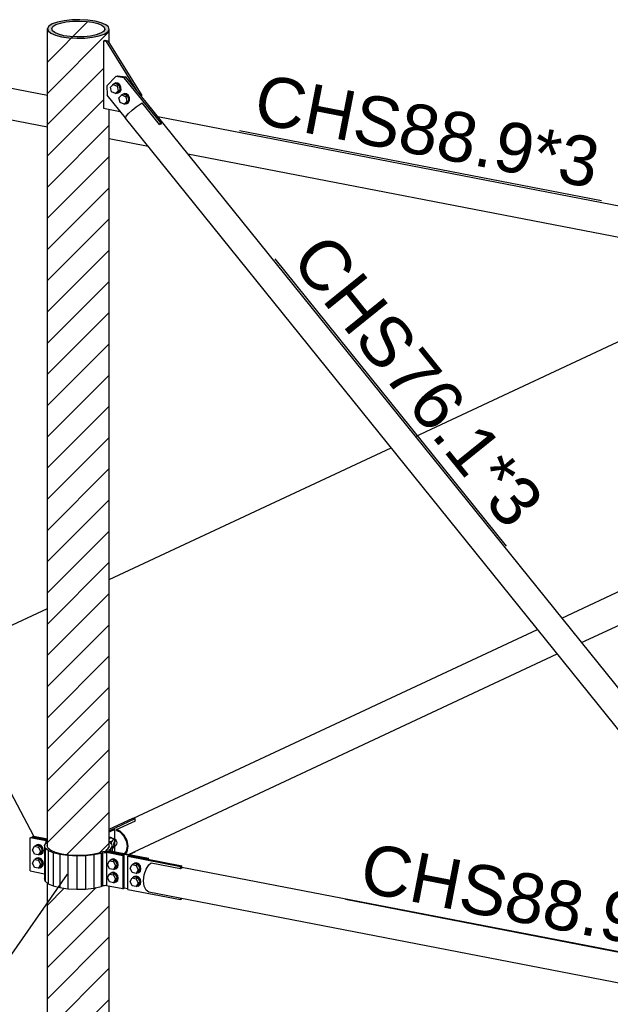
# Model space of a CAD drawing. Header units: millimetres. Extents: x 0 to 142951, y 0 to 27942.
# Tile 8 of 70: x 34427 to 36126, y 5036 to 7868. Entities that reach past the tile are written whole.
import ezdxf

# ---------------------------------------------------------------- set-up
doc = ezdxf.new("R2010")
doc.units = ezdxf.units.MM
doc.styles.add('Arial', font='ARIAL.TTF', dxfattribs={"height": 0.2})

# ---------------------------------------------------------------- blocks, each defined once
blk = doc.blocks.new('Part-65717 - 51816')
at = {"color": 7}
for p, q in [((34464, 5517.7), (34468.4, 5519.7)), ((34507.2, 5509.3), (34464, 5517.7)), ((34464, 5516.2), (34464, 5517.7)), ((34468.4, 5519.7), (34507.2, 5512.2)), ((34684.8, 5503.1), (34691.2, 5497.7)), ((34691.2, 5497.7), (34693.3, 5490)), ((34678, 5481.3), (34676.5, 5479)), ((34676.5, 5474.7), (34676.5, 5479)), ((34676.5, 5479), (34678.6, 5476.8)), ((34678, 5481.3), (34681.1, 5483.2)), ((34678.6, 5476.8), (34683.8, 5475.2)), ((34681.1, 5483.2), (34685.3, 5490.1)), ((34793.1, 5454), (34683.8, 5475.2)), ((34683.8, 5475.2), (34683.8, 5473.7)), ((34684.5, 5479.1), (34685.2, 5480.2)), ((34685.5, 5478), (34684.5, 5479.1)), ((34685.3, 5490.1), (34684.8, 5492)), ((34685.2, 5480.2), (34688.8, 5482.5)), ((34685.2, 5478.3), (34685.2, 5480.2)), ((34688.1, 5477.2), (34685.5, 5478)), ((34688.1, 5477.2), (34797.5, 5456)), ((34688.8, 5482.5), (34693.3, 5490)), ((34688.8, 5482.5), (34688.8, 5477.1)), ((34693.3, 5490), (34693.3, 5476.2)), ((34797.5, 5456), (34793.1, 5454)), ((34797.5, 5453.2), (34797.5, 5456)), ((34727.9, 5371.3), (34738.3, 5369.2))]:
    blk.add_line(p, q, dxfattribs=at)
blk = doc.blocks.new('Bolt-65720 - 51816')
at = {"color": 7}
for p, q in [((34679.6, 5438.4), (34685.5, 5448.7)), ((34685.5, 5425.8), (34679.6, 5438.4)), ((34690.9, 5451.3), (34685.5, 5448.7)), ((34685.5, 5448.7), (34697.1, 5446.5)), ((34687.7, 5449.8), (34690.4, 5452.3)), ((34690.4, 5452.3), (34692, 5453.1)), ((34690.4, 5452.3), (34696.7, 5453)), ((34702.5, 5449), (34690.9, 5451.3)), ((34698.3, 5453.8), (34692, 5453.1)), ((34696.7, 5453), (34703, 5449.9)), ((34702.5, 5449), (34697.1, 5446.5)), ((34697.1, 5446.5), (34702.9, 5433.9)), ((34704.6, 5450.6), (34698.3, 5453.8)), ((34708.4, 5436.4), (34702.5, 5449)), ((34703, 5449.9), (34707.6, 5443.7)), ((34709.3, 5444.5), (34704.6, 5450.6)), ((34707.6, 5443.7), (34709.3, 5436.3)), ((34710.9, 5437), (34709.3, 5444.5)), ((34679.6, 5400.3), (34685.5, 5410.6)), ((34697.1, 5423.6), (34685.5, 5425.8)), ((34690.9, 5413.1), (34685.5, 5410.6)), ((34685.5, 5410.6), (34697.1, 5408.3)), ((34687.7, 5411.6), (34690.4, 5414.2)), ((34690.4, 5414.2), (34696.7, 5414.9)), ((34690.4, 5414.2), (34692, 5414.9)), ((34702.5, 5410.9), (34690.9, 5413.1)), ((34698.3, 5415.6), (34692, 5414.9)), ((34696.7, 5414.9), (34703, 5411.7)), ((34702.9, 5433.9), (34697.1, 5423.6)), ((34697.1, 5423.6), (34702.5, 5426.1)), ((34702.5, 5410.9), (34697.1, 5408.3)), ((34704.6, 5412.5), (34698.3, 5415.6)), ((34703, 5425.1), (34699.5, 5424.7)), ((34702.5, 5426.1), (34708.4, 5436.4)), ((34708.4, 5398.3), (34702.5, 5410.9)), ((34708.4, 5436.4), (34702.9, 5433.9)), ((34707.6, 5429.4), (34703, 5425.1)), ((34703, 5425.1), (34704.6, 5425.8)), ((34703, 5411.7), (34707.6, 5405.6)), ((34704.6, 5425.8), (34709.3, 5430.2)), ((34709.3, 5406.3), (34704.6, 5412.5)), ((34709.3, 5436.3), (34707.6, 5429.4)), ((34709.3, 5430.2), (34710.9, 5437)), ((34685.5, 5387.7), (34679.6, 5400.3)), ((34697.1, 5385.4), (34685.5, 5387.7)), ((34697.1, 5408.3), (34702.9, 5395.8)), ((34702.9, 5395.8), (34697.1, 5385.4)), ((34697.1, 5385.4), (34702.5, 5388)), ((34703, 5386.9), (34699.5, 5386.5)), ((34702.5, 5388), (34708.4, 5398.3)), ((34708.4, 5398.3), (34702.9, 5395.8)), ((34707.6, 5391.3), (34703, 5386.9)), ((34703, 5386.9), (34704.6, 5387.7)), ((34704.6, 5387.7), (34709.3, 5392)), ((34707.6, 5405.6), (34709.3, 5398.1)), ((34709.3, 5398.1), (34707.6, 5391.3)), ((34710.9, 5398.9), (34709.3, 5406.3)), ((34709.3, 5392), (34710.9, 5398.9))]:
    blk.add_line(p, q, dxfattribs=at)
blk = doc.blocks.new('Part-65704 - 51816')
at = {"color": 7}
for p, q in [((34798.6, 5436.9), (34805.3, 5442.5)), ((34805.3, 5442.5), (34890.3, 5426)), ((34785.6, 5407.9), (34790.8, 5424.1)), ((34790.8, 5424.1), (34798.6, 5436.9)), ((34890.3, 5426), (34892.7, 5428)), ((34892.7, 5428), (34895.2, 5428.3)), ((34894.1, 5430.6), (36706.8, 5080)), ((34894.1, 5428.5), (34895.2, 5428.3)), ((34783.7, 5390.8), (34785.6, 5407.9)), ((34785.6, 5375.5), (34783.7, 5390.8)), ((34790.8, 5364.1), (34785.6, 5375.5)), ((34798.6, 5358.6), (34790.8, 5364.1)), ((38914.4, 4562.5), (34798.6, 5358.6))]:
    blk.add_line(p, q, dxfattribs=at)
blk = doc.blocks.new('Part-64529 - 51816')
at = {"color": 7}
for p, q in [((34762.2, 7617), (34773.6, 7625)), ((34773.6, 7625), (34779.8, 7628.6)), ((34829.9, 7566.5), (34779.8, 7628.6)), ((34790.5, 7631.3), (34791.3, 7630.6)), ((36749.5, 5200.6), (34791.3, 7630.6)), ((34734.1, 7590.5), (34740.8, 7598.3)), ((34740.8, 7598.3), (34750.7, 7607.7)), ((34750.7, 7607.7), (34762.2, 7617)), ((34731.5, 7585.3), (34734.1, 7590.5)), ((36689.7, 5155.2), (34731.5, 7585.3)), ((34829.9, 7566.5), (34833.1, 7568.3)), ((34832.8, 7568.1), (34832.8, 7568.2)), ((34833.1, 7568.3), (34835.3, 7569)), ((34835.3, 7569), (34834.5, 7569.9)), ((36691.3, 5262.4), (36688, 5260.6)), ((36738.1, 5198.5), (36688, 5260.6)), ((36688.5, 5260), (36689.6, 5260.7)), ((36689.6, 5260.7), (36689.8, 5260.8)), ((36691.6, 5262.5), (36691.3, 5262.4)), ((36720.4, 5187), (36708.9, 5177.6)), ((36709.8, 5177.6), (36720.4, 5186.2)), ((36731.8, 5195), (36720.4, 5187)), ((36720.4, 5186.2), (36730.9, 5193.6)), ((36730.9, 5193.6), (36736.4, 5196.7)), ((36738.1, 5198.5), (36731.8, 5195)), ((36736.4, 5196.7), (36738.1, 5198.5)), ((36749.5, 5200.6), (36748.8, 5201.3)), ((36749.5, 5200.4), (36749.5, 5200.6)), ((36692.3, 5160.4), (36689.7, 5155.2)), ((36689.7, 5155.2), (36691.7, 5153.5)), ((36692.1, 5157), (36694.5, 5161.8)), ((36693.9, 5155.4), (36692.1, 5157)), ((36699, 5168.3), (36692.3, 5160.4)), ((36697.5, 5156.5), (36693.9, 5155.4)), ((36694, 5160.9), (36697.5, 5156.5)), ((36694.5, 5161.8), (36700.7, 5169)), ((36697.5, 5156.5), (36695.8, 5154.8)), ((36708.9, 5177.6), (36699, 5168.3)), ((36700.7, 5169), (36709.8, 5177.6)), ((36691.7, 5153.5), (36695.8, 5154.8))]:
    blk.add_line(p, q, dxfattribs=at)
blk = doc.blocks.new('Part-65716 - 51816')
at = {"color": 7}
for p, q in [((34457.6, 5514.6), (34461.9, 5516.7)), ((34503.8, 5505.7), (34457.6, 5514.6)), ((34457.6, 5419.3), (34457.6, 5514.6)), ((34461.9, 5516.7), (34507.2, 5507.9)), ((34498.6, 5492.8), (34503.1, 5500.4)), ((34503.1, 5500.4), (34506.7, 5502.6)), ((34503.8, 5500.8), (34503.8, 5505.7)), ((34503.8, 5505.7), (34506.4, 5504.9)), ((34506.4, 5504.9), (34507.2, 5504.1)), ((34506.7, 5502.6), (34507.2, 5503.3)), ((34500.7, 5485.2), (34498.6, 5492.8)), ((34498.6, 5492.8), (34498.6, 5397.5)), ((34509.3, 5478), (34500.7, 5485.2)), ((34500.7, 5485.2), (34500.7, 5389.8)), ((34506.7, 5492.7), (34507.2, 5493.6)), ((34508.6, 5485.7), (34506.7, 5492.7)), ((34508.6, 5485.7), (34516.5, 5479.1)), ((34523.8, 5471.7), (34509.3, 5478)), ((34509.3, 5478), (34509.3, 5382.6)), ((34516.5, 5479.1), (34529.8, 5473.4)), ((34543.2, 5466.8), (34523.8, 5471.7)), ((34523.8, 5471.7), (34523.8, 5376.4)), ((34529.8, 5473.4), (34547.6, 5468.8)), ((34566.3, 5463.5), (34543.2, 5466.8)), ((34543.2, 5466.8), (34543.2, 5371.4)), ((34547.6, 5468.8), (34568.7, 5465.8)), ((34614.9, 5465.2), (34636.9, 5467.5)), ((34636.9, 5467.5), (34656.1, 5471.5)), ((34661.5, 5469.7), (34640.6, 5465.4)), ((34656.1, 5471.5), (34660.8, 5473.2)), ((34666.9, 5474.6), (34660.8, 5473.2)), ((34666.9, 5471.7), (34661.5, 5469.7)), ((34661.5, 5469.7), (34661.5, 5374.4)), ((34674.5, 5474.9), (34666.9, 5474.6)), ((34666.9, 5471.7), (34670, 5472.3)), ((34666.9, 5376.3), (34666.9, 5471.7)), ((34670, 5472.3), (34673.7, 5472.5)), ((34673.7, 5472.5), (34677.3, 5472.1)), ((34681.7, 5474.2), (34674.5, 5474.9)), ((34723.6, 5463.2), (34677.3, 5472.1)), ((34677.3, 5472.1), (34677.3, 5376.8)), ((34681.7, 5474.2), (34727.9, 5465.2)), ((34591.3, 5462.2), (34566.3, 5463.5)), ((34566.3, 5463.5), (34566.3, 5368.2)), ((34568.7, 5465.8), (34591.7, 5464.6)), ((34616.6, 5462.8), (34591.3, 5462.2)), ((34591.3, 5462.2), (34591.3, 5366.8)), ((34591.7, 5464.6), (34614.9, 5465.2)), ((34640.6, 5465.4), (34616.6, 5462.8)), ((34616.6, 5462.8), (34616.6, 5367.4)), ((34640.6, 5465.4), (34640.6, 5370)), ((34727.9, 5465.2), (34723.6, 5463.2)), ((34723.6, 5463.2), (34723.6, 5367.8)), ((34727.9, 5369.8), (34727.9, 5465.2)), ((34457.6, 5419.3), (34498.6, 5411.3)), ((34500.7, 5389.8), (34498.6, 5397.5)), ((34500.7, 5389.8), (34509.3, 5382.6)), ((34509.3, 5382.6), (34523.8, 5376.4)), ((34523.8, 5376.4), (34543.2, 5371.4)), ((34543.2, 5371.4), (34566.3, 5368.2)), ((34566.3, 5368.2), (34591.3, 5366.8)), ((34591.3, 5366.8), (34616.6, 5367.4)), ((34616.6, 5367.4), (34640.6, 5370)), ((34640.6, 5370), (34661.5, 5374.4)), ((34661.5, 5374.4), (34666.9, 5376.3)), ((34670, 5377), (34666.9, 5376.3)), ((34673.7, 5377.1), (34670, 5377)), ((34677.3, 5376.8), (34673.7, 5377.1)), ((34723.6, 5367.8), (34677.3, 5376.8)), ((34723.6, 5367.8), (34727.9, 5369.8))]:
    blk.add_line(p, q, dxfattribs=at)
blk = doc.blocks.new('Part-65718 - 51816')
at = {"color": 7}
for p, q in [((34738.3, 5461.8), (34742.7, 5463.8)), ((34738.3, 5366.4), (34738.3, 5461.8)), ((34738.3, 5461.8), (34889.7, 5432.5)), ((34742.7, 5463.8), (34894.1, 5434.5)), ((34894.1, 5434.5), (34889.7, 5432.5)), ((34889.7, 5426.1), (34889.7, 5432.5)), ((34894.1, 5428.2), (34894.1, 5434.5)), ((34738.3, 5366.4), (34889.7, 5337.1)), ((34889.7, 5337.1), (34889.7, 5341)), ((34889.7, 5337.1), (34894.1, 5339.1)), ((34894.1, 5339.1), (34894.1, 5340.1))]:
    blk.add_line(p, q, dxfattribs=at)
blk = doc.blocks.new('Bolt-65719 - 51816')
at = {"color": 7}
for p, q in [((34474.9, 5494), (34476.5, 5494.8)), ((34482.8, 5495.4), (34476.5, 5494.8)), ((34489.1, 5492.3), (34482.8, 5495.4)), ((34464.1, 5480.1), (34469.9, 5490.4)), ((34469.9, 5467.5), (34464.1, 5480.1)), ((34475.3, 5493), (34469.9, 5490.4)), ((34469.9, 5490.4), (34481.6, 5488.2)), ((34481.6, 5465.3), (34469.9, 5467.5)), ((34472.2, 5491.5), (34474.9, 5494)), ((34474.9, 5494), (34481.2, 5494.7)), ((34487, 5490.7), (34475.3, 5493)), ((34481.2, 5494.7), (34487.5, 5491.6)), ((34487, 5490.7), (34481.6, 5488.2)), ((34481.6, 5488.2), (34487.4, 5475.6)), ((34487.4, 5475.6), (34481.6, 5465.3)), ((34481.6, 5465.3), (34487, 5467.8)), ((34487.5, 5466.8), (34483.9, 5466.4)), ((34492.8, 5478.1), (34487, 5490.7)), ((34487, 5467.8), (34492.8, 5478.1)), ((34492.8, 5478.1), (34487.4, 5475.6)), ((34487.5, 5491.6), (34492.1, 5485.4)), ((34492.1, 5471.1), (34487.5, 5466.8)), ((34487.5, 5466.8), (34489.1, 5467.5)), ((34493.7, 5486.2), (34489.1, 5492.3)), ((34489.1, 5467.5), (34493.7, 5471.9)), ((34492.1, 5485.4), (34493.8, 5477.9)), ((34493.8, 5477.9), (34492.1, 5471.1)), ((34495.4, 5478.7), (34493.7, 5486.2)), ((34493.7, 5471.9), (34495.4, 5478.7)), ((34464.1, 5442), (34469.9, 5452.3)), ((34469.9, 5429.4), (34464.1, 5442)), ((34475.3, 5454.8), (34469.9, 5452.3)), ((34469.9, 5452.3), (34481.6, 5450)), ((34472.2, 5453.3), (34474.9, 5455.8)), ((34474.9, 5455.8), (34476.5, 5456.6)), ((34474.9, 5455.8), (34481.2, 5456.5)), ((34487, 5452.6), (34475.3, 5454.8)), ((34482.8, 5457.3), (34476.5, 5456.6)), ((34481.2, 5456.5), (34487.5, 5453.4)), ((34487, 5452.6), (34481.6, 5450)), ((34481.6, 5450), (34487.4, 5437.5)), ((34489.1, 5454.2), (34482.8, 5457.3)), ((34492.8, 5440), (34487, 5452.6)), ((34487, 5429.7), (34492.8, 5440)), ((34492.8, 5440), (34487.4, 5437.5)), ((34487.5, 5453.4), (34492.1, 5447.3)), ((34493.7, 5448), (34489.1, 5454.2)), ((34492.1, 5447.3), (34493.8, 5439.8)), ((34493.8, 5439.8), (34492.1, 5433)), ((34495.4, 5440.6), (34493.7, 5448)), ((34493.7, 5433.7), (34495.4, 5440.6)), ((34481.6, 5427.1), (34469.9, 5429.4)), ((34487.4, 5437.5), (34481.6, 5427.1)), ((34481.6, 5427.1), (34487, 5429.7)), ((34487.5, 5428.6), (34483.9, 5428.2)), ((34492.1, 5433), (34487.5, 5428.6)), ((34487.5, 5428.6), (34489.1, 5429.4)), ((34489.1, 5429.4), (34493.7, 5433.7))]:
    blk.add_line(p, q, dxfattribs=at)
blk = doc.blocks.new('Bolt-65721 - 51816')
at = {"color": 7}
for p, q in [((34756.1, 5440.1), (34750.7, 5437.5)), ((34753, 5438.6), (34755.6, 5441.1)), ((34755.6, 5441.1), (34757.3, 5441.9)), ((34755.6, 5441.1), (34761.9, 5441.8)), ((34767.8, 5437.8), (34756.1, 5440.1)), ((34763.6, 5442.6), (34757.3, 5441.9)), ((34761.9, 5441.8), (34768.3, 5438.7)), ((34769.9, 5439.4), (34763.6, 5442.6)), ((34768.3, 5438.7), (34772.9, 5432.5)), ((34774.5, 5433.3), (34769.9, 5439.4)), ((34744.9, 5427.2), (34750.7, 5437.5)), ((34750.7, 5414.7), (34744.9, 5427.2)), ((34750.7, 5437.5), (34762.4, 5435.3)), ((34762.4, 5412.4), (34750.7, 5414.7)), ((34767.8, 5437.8), (34762.4, 5435.3)), ((34762.4, 5435.3), (34768.2, 5422.7)), ((34768.2, 5422.7), (34762.4, 5412.4)), ((34762.4, 5412.4), (34767.8, 5414.9)), ((34768.3, 5413.9), (34764.7, 5413.5)), ((34773.6, 5425.3), (34767.8, 5437.8)), ((34767.8, 5414.9), (34773.6, 5425.3)), ((34773.6, 5425.3), (34768.2, 5422.7)), ((34772.9, 5418.2), (34768.3, 5413.9)), ((34768.3, 5413.9), (34769.9, 5414.7)), ((34769.9, 5414.7), (34774.5, 5419)), ((34772.9, 5432.5), (34774.6, 5425.1)), ((34774.6, 5425.1), (34772.9, 5418.2)), ((34776.2, 5425.8), (34774.5, 5433.3)), ((34774.5, 5419), (34776.2, 5425.8)), ((34744.9, 5389.1), (34750.7, 5399.4)), ((34750.7, 5376.5), (34744.9, 5389.1)), ((34756.1, 5401.9), (34750.7, 5399.4)), ((34750.7, 5399.4), (34762.4, 5397.1)), ((34753, 5400.5), (34755.6, 5403)), ((34755.6, 5403), (34761.9, 5403.7)), ((34755.6, 5403), (34757.3, 5403.7)), ((34767.8, 5399.7), (34756.1, 5401.9)), ((34763.6, 5404.4), (34757.3, 5403.7)), ((34761.9, 5403.7), (34768.3, 5400.5)), ((34767.8, 5399.7), (34762.4, 5397.1)), ((34762.4, 5397.1), (34768.2, 5384.6)), ((34768.2, 5384.6), (34762.4, 5374.3)), ((34769.9, 5401.3), (34763.6, 5404.4)), ((34773.6, 5387.1), (34767.8, 5399.7)), ((34767.8, 5376.8), (34773.6, 5387.1)), ((34773.6, 5387.1), (34768.2, 5384.6)), ((34768.3, 5400.5), (34772.9, 5394.4)), ((34774.5, 5395.2), (34769.9, 5401.3)), ((34772.9, 5394.4), (34774.6, 5386.9)), ((34774.6, 5386.9), (34772.9, 5380.1)), ((34776.2, 5387.7), (34774.5, 5395.2)), ((34774.5, 5380.9), (34776.2, 5387.7)), ((34762.4, 5374.3), (34750.7, 5376.5)), ((34762.4, 5374.3), (34767.8, 5376.8)), ((34768.3, 5375.7), (34764.7, 5375.4)), ((34772.9, 5380.1), (34768.3, 5375.7)), ((34768.3, 5375.7), (34769.9, 5376.5)), ((34769.9, 5376.5), (34774.5, 5380.9))]:
    blk.add_line(p, q, dxfattribs=at)
blk = doc.blocks.new('Part-65722 - 51816')
at = {"color": 7}
for p, q in [((35986.8, 6147), (37665.2, 6931.7)), ((36043.7, 6076.4), (37736.9, 6868)), ((34754.4, 5570.9), (35916.8, 6114.3)), ((34740.4, 5467.1), (35973.7, 6043.7)), ((34705.5, 5538.4), (34760.1, 5564)), ((34759.2, 5564.4), (34760.1, 5564)), ((34705.5, 5535.6), (34705.5, 5538.4)), ((34716, 5534), (34705.5, 5538.4)), ((34705.5, 5535.6), (34715.1, 5531.6)), ((34715.1, 5531.6), (34726.4, 5520.8)), ((34728.1, 5522.5), (34716, 5534)), ((34726.4, 5520.8), (34733.9, 5506.5)), ((34736.2, 5507.2), (34728.1, 5522.5)), ((34733.9, 5506.5), (34736.6, 5490.9)), ((34739.1, 5490.4), (34736.2, 5507.2)), ((34729.1, 5469.3), (34729.3, 5469.4)), ((34733.9, 5476.3), (34729.2, 5469.2)), ((34732.2, 5468.7), (34736.2, 5474.7)), ((34736.6, 5490.9), (34733.9, 5476.3)), ((34736.2, 5474.7), (34739.1, 5490.4))]:
    blk.add_line(p, q, dxfattribs=at)
blk = doc.blocks.new('Part-65723 - 51816')
at = {"color": 7}
for p, q in [((34684.8, 5535.2), (34694.3, 5539.6)), ((34701, 5538.3), (34684.8, 5530.7)), ((34694.3, 5539.6), (34701, 5538.3)), ((34701, 5474.7), (34701, 5538.3))]:
    blk.add_line(p, q, dxfattribs=at)
blk = doc.blocks.new('Part-65724 - 51816')
at = {"color": 7}
for p, q in [((34684.8, 5539.6), (34752.4, 5571.3)), ((34684.8, 5535.2), (34759.2, 5570)), ((34752.4, 5571.3), (34759.2, 5570)), ((34759.2, 5563.5), (34759.2, 5570)), ((34742.3, 5466.7), (34759.2, 5474.6)), ((34759.2, 5474.6), (34759.2, 5475.9))]:
    blk.add_line(p, q, dxfattribs=at)
blk = doc.blocks.new('Bolt-65725 - 51816')
at = {"color": 7}
for p, q in [((34684.8, 5516.4), (34688.8, 5516.4)), ((34684.8, 5513.6), (34687.3, 5515.9)), ((34684.8, 5511.1), (34687.3, 5514.8)), ((34691.7, 5503.1), (34684.8, 5504.4)), ((34687.3, 5515.9), (34691.3, 5515.9)), ((34687.3, 5514.8), (34698.2, 5512.7)), ((34688.8, 5516.4), (34691.3, 5515.9)), ((34691.3, 5515.9), (34693, 5513.7)), ((34698.2, 5512.7), (34691.7, 5503.1)), ((34691.7, 5495.8), (34691.7, 5503.1)), ((34698.1, 5496.7), (34698.7, 5500.8)), ((34698.7, 5493.1), (34698.1, 5496.7)), ((34704.7, 5509.2), (34698.2, 5512.7)), ((34698.7, 5500.8), (34700.3, 5504.3)), ((34700.3, 5504.3), (34702.4, 5506.3)), ((34700.4, 5507.1), (34704.6, 5506.3)), ((34702.4, 5506.3), (34704.6, 5506.3)), ((34704.6, 5506.3), (34706.2, 5504.3)), ((34706.2, 5496.6), (34704.6, 5493.1)), ((34704.7, 5506.2), (34704.7, 5509.2)), ((34706.2, 5504.3), (34706.7, 5500.7)), ((34706.7, 5500.7), (34706.2, 5496.6)), ((34693.3, 5489), (34698.2, 5486.3)), ((34698.2, 5486.3), (34693.3, 5487.2)), ((34696, 5491.9), (34700.3, 5491.1)), ((34698.2, 5486.3), (34701.4, 5491.1)), ((34700.3, 5491.1), (34698.7, 5493.1)), ((34702.4, 5491.1), (34700.3, 5491.1)), ((34704.6, 5493.1), (34702.4, 5491.1))]:
    blk.add_line(p, q, dxfattribs=at)
blk = doc.blocks.new('Part-65792 - 51816')
at = {"color": 7}
for p, q in [((33598.3, 7826.5), (34507.2, 7650.7)), ((33502.8, 7754.5), (34507.2, 7560.2)), ((34824.6, 7589.3), (37541.6, 7063.8)), ((34684.8, 7525.9), (34796.8, 7504.2)), ((34911, 7482.1), (37618.6, 6958.4))]:
    blk.add_line(p, q, dxfattribs=at)
blk = doc.blocks.new('Bolt-79883 - 51816')
at = {"color": 7}
for p, q in [((34688.3, 7673.9), (34696.2, 7682.1)), ((34694.6, 7680.4), (34695.8, 7682.9)), ((34695.8, 7682.9), (34701.3, 7685.7)), ((34701.6, 7684.6), (34696.2, 7682.1)), ((34696.2, 7682.1), (34707.6, 7677)), ((34701.3, 7685.7), (34703, 7686.5)), ((34701.3, 7685.7), (34707.9, 7684.8)), ((34713, 7679.5), (34701.6, 7684.6)), ((34709.5, 7685.5), (34703, 7686.5)), ((34713, 7679.5), (34707.6, 7677)), ((34707.6, 7677), (34711, 7663.7)), ((34707.9, 7684.8), (34713.6, 7680.2)), ((34715.3, 7681), (34709.5, 7685.5)), ((34713, 7679.5), (34716.4, 7666.2)), ((34713.6, 7680.2), (34717.1, 7673.3)), ((34718.8, 7674), (34715.3, 7681)), ((34691.8, 7660.6), (34688.3, 7673.9)), ((34703.1, 7655.5), (34691.8, 7660.6)), ((34711, 7663.7), (34703.1, 7655.5)), ((34703.1, 7655.5), (34708.5, 7658.1)), ((34708.8, 7657), (34706.8, 7657.3)), ((34716.4, 7666.2), (34708.5, 7658.1)), ((34714.3, 7659.9), (34708.8, 7657)), ((34708.8, 7657), (34710.5, 7657.7)), ((34710.5, 7657.7), (34716, 7660.6)), ((34711, 7663.7), (34716.4, 7666.2)), ((34713, 7643.3), (34720.9, 7651.5)), ((34717.4, 7665.8), (34714.3, 7659.9)), ((34716, 7660.6), (34719, 7666.6)), ((34717.1, 7673.3), (34717.4, 7665.8)), ((34719, 7666.6), (34718.8, 7674)), ((34719.3, 7649.8), (34720.5, 7652.2)), ((34720.5, 7652.2), (34726, 7655.1)), ((34726.3, 7654), (34720.9, 7651.5)), ((34720.9, 7651.5), (34732.3, 7646.3)), ((34726, 7655.1), (34727.7, 7655.8)), ((34726, 7655.1), (34732.6, 7654.1)), ((34737.7, 7648.9), (34726.3, 7654)), ((34734.2, 7654.9), (34727.7, 7655.8)), ((34737.7, 7648.9), (34732.3, 7646.3)), ((34732.6, 7654.1), (34738.4, 7649.5)), ((34740, 7650.3), (34734.2, 7654.9)), ((34737.7, 7648.9), (34741.2, 7635.6)), ((34738.4, 7649.5), (34741.8, 7642.6)), ((34743.5, 7643.4), (34740, 7650.3)), ((34716.5, 7630), (34713, 7643.3)), ((34727.8, 7624.9), (34716.5, 7630)), ((34735.8, 7633.1), (34727.8, 7624.9)), ((34727.8, 7624.9), (34733.3, 7627.4)), ((34733.5, 7626.3), (34731.5, 7626.6)), ((34732.3, 7646.3), (34735.8, 7633.1)), ((34741.2, 7635.6), (34733.3, 7627.4)), ((34739.1, 7629.2), (34733.5, 7626.3)), ((34733.5, 7626.3), (34735.2, 7627.1)), ((34735.2, 7627.1), (34740.7, 7630)), ((34735.8, 7633.1), (34741.2, 7635.6)), ((34742.1, 7635.2), (34739.1, 7629.2)), ((34740.7, 7630), (34743.7, 7635.9)), ((34741.8, 7642.6), (34742.1, 7635.2)), ((34743.7, 7635.9), (34743.5, 7643.4))]:
    blk.add_line(p, q, dxfattribs=at)
blk = doc.blocks.new('Part-80260 - 51816')
at = {"color": 7}
for p, q in [((34704.4, 7704.9), (34678.1, 7677.7)), ((34704.4, 7704.9), (34708.7, 7706.9)), ((34728.2, 7701.3), (34704.4, 7704.9)), ((34708.7, 7706.9), (34732.5, 7703.3)), ((34678.1, 7677.7), (34679.1, 7650.6)), ((34732.5, 7703.3), (34728.2, 7701.3)), ((34833.2, 7571), (34728.2, 7701.3)), ((34837.5, 7573), (34732.5, 7703.3)), ((34731.6, 7585.4), (34679.1, 7650.6)), ((34833.2, 7571), (34829.4, 7567.1)), ((34832.8, 7568.1), (34837.5, 7573)), ((34837.5, 7573), (34833.2, 7571))]:
    blk.add_line(p, q, dxfattribs=at)
blk = doc.blocks.new('Part-79882 - 51816')
at = {"color": 7}
for p, q in [((34668.6, 7806.8), (34672.9, 7808.9)), ((34668.6, 7806.8), (34668.6, 7613.2)), ((34677, 7805.2), (34668.6, 7806.8)), ((34672.9, 7808.9), (34681.3, 7807.2)), ((34677, 7805.2), (34681.3, 7807.2)), ((34766.2, 7661.5), (34677, 7805.2)), ((34681.3, 7807.2), (34778.9, 7650.1)), ((34776.4, 7648.9), (34778.9, 7650.1)), ((34778.9, 7650.1), (34777, 7648.1)), ((34668.6, 7613.2), (34716.6, 7603.9))]:
    blk.add_line(p, q, dxfattribs=at)
blk = doc.blocks.new('Part-73437 - 51816')
at = {"color": 7}
for p, q in [((35566, 6669.3), (36457.3, 7086)), ((34684.8, 6257.4), (35496, 6636.6)), ((33389, 5651.6), (34507.2, 6174.3))]:
    blk.add_line(p, q, dxfattribs=at)
blk = doc.blocks.new('Mark-67730 - 51816')
at = {"color": 136}
for p in [(34563.8, 5410.3), (33545.2, 5136.2)]:
    blk.add_line(p, (34372.8, 5136.2), dxfattribs=at)
at = {"color": 30, "style": 'Arial'}
blk.add_text('BL8*100', height=143.26, dxfattribs=at).set_placement((33575.2, 5166.2))
blk = doc.blocks.new('Mark-67731 - 51816')
at = {"color": 136}
for p in [(33556.3, 5679.9), (34468.4, 5519.7)]:
    blk.add_line(p, (34383.9, 5679.9), dxfattribs=at)
at = {"color": 30, "style": 'Arial'}
blk.add_text('BL8*100', height=143.26, dxfattribs=at).set_placement((33586.3, 5709.9))
blk = doc.blocks.new('Mark-67722 - 51816')
at = {"color": 136}
blk.add_line((35364.4, 5337.9), (36405.9, 5136.4), dxfattribs=at)
at = {"color": 30, "style": 'Arial'}
blk.add_text('CHS88.9*3', height=143.26, rotation=349.0508, dxfattribs=at).set_placement((35399.5, 5361.6))
blk = doc.blocks.new('Mark-67781 - 51816')
at = {"color": 136}
blk.add_line((35059.3, 7549), (36100.8, 7347.6), dxfattribs=at)
at = {"color": 30, "style": 'Arial'}
blk.add_text('CHS88.9*3', height=143.26, rotation=349.0508, dxfattribs=at).set_placement((35094.5, 7572.8))
blk = doc.blocks.new('Mark-66901 - 51816')
at = {"color": 136}
blk.add_line((35161, 7179.8), (35826.6, 6353.9), dxfattribs=at)
at = {"color": 30, "style": 'Arial'}
blk.add_text('CHS76.1*3', height=143.26, rotation=308.8635, dxfattribs=at).set_placement((35203.2, 7175.3))

msp = doc.modelspace()

# ---------------------------------------------------------------- hatches: boundary and pattern name
h = msp.add_hatch(color=6)
h.paths.add_polyline_path([(34670.7, 7826.9), (34680.6, 7833.2), (34684.8, 7840.1), (34682.8, 7847.1), (34675, 7853.6), (34661.8, 7859.4), (34644.1, 7863.9), (34623.1, 7866.9), (34600.2, 7868.1), (34577.1, 7867.5), (34555.3, 7865.2), (34536.2, 7861.2), (34521.2, 7855.9), (34511.3, 7849.5), (34507.2, 7842.7), (34509.1, 7835.7), (34516.9, 7829.2), (34530.2, 7823.4), (34547.9, 7818.9), (34568.9, 7815.9), (34591.7, 7814.7), (34614.8, 7815.3), (34636.7, 7817.6), (34655.7, 7821.6)])
h.paths.add_polyline_path([(34630.9, 7821), (34612.2, 7818.9), (34592.3, 7818.4), (34572.7, 7819.5), (34554.6, 7822.1), (34539.4, 7826), (34528, 7830.9), (34521.3, 7836.5), (34519.7, 7842.5), (34523.2, 7848.4), (34531.7, 7853.8), (34544.6, 7858.4), (34561, 7861.8), (34579.8, 7863.8), (34599.6, 7864.3), (34619.3, 7863.3), (34637.3, 7860.7), (34652.5, 7856.8), (34663.9, 7851.9), (34670.6, 7846.3), (34672.3, 7840.3), (34668.7, 7834.4), (34660.2, 7829), (34647.3, 7824.4)])
h = msp.add_hatch()
h.set_pattern_fill('ANSI31', color=96, scale=20, style=0)
h.paths.add_polyline_path([(34591.7, 5464.6), (34597.4, 5464.7), (34614.8, 5465.2), (34614.9, 5465.2), (34636.7, 5467.5), (34636.9, 5467.5), (34652.5, 5470.8), (34656.1, 5471.5), (34660.8, 5473.2), (34666.9, 5474.6), (34670.6, 5474.7), (34672.3, 5474.8), (34674.5, 5474.9), (34676.5, 5474.7), (34676.5, 5479), (34678, 5481.3), (34680.6, 5482.9), (34681.1, 5483.2), (34684.8, 5489.3), (34684.8, 7610.1), (34680.6, 7610.9), (34670.7, 7612.8), (34670.6, 7612.8), (34668.6, 7613.2), (34668.6, 7806.8), (34670.6, 7807.8), (34672.3, 7808.6), (34672.9, 7808.9), (34680.6, 7807.4), (34681.3, 7807.2), (34684.8, 7801.7), (34684.8, 7840.1), (34680.6, 7833.2), (34672.3, 7827.9), (34672.3, 7840.3), (34670.6, 7846.3), (34663.9, 7851.9), (34652.5, 7856.8), (34637.3, 7860.7), (34619.3, 7863.3), (34599.6, 7864.3), (34579.8, 7863.8), (34561, 7861.8), (34544.6, 7858.4), (34531.7, 7853.8), (34523.2, 7848.4), (34519.7, 7842.5), (34519.7, 7828), (34516.9, 7829.2), (34509.1, 7835.7), (34507.2, 7842.7), (34507.2, 5490.9), (34508.6, 5485.7), (34509.1, 5485.3), (34516.5, 5479.1), (34516.9, 5478.9), (34523.2, 5476.2), (34529.8, 5473.4), (34531.7, 5472.9), (34544.6, 5469.6), (34547.6, 5468.8), (34556.7, 5467.5), (34568.7, 5465.8), (34579.8, 5465.2)])
h = msp.add_hatch()
h.set_pattern_fill('ANSI31', color=96, scale=20, style=0)
h.paths.add_polyline_path([(34543.2, 5371.4), (34530.2, 5374.7), (34524.8, 5376.1), (34523.8, 5376.4), (34523.2, 5376.6), (34519.7, 5378.2), (34516.9, 5379.3), (34509.3, 5382.6), (34509.1, 5382.8), (34507.2, 5384.4), (34507.2, 2941.5), (34509.1, 2934.6), (34516.9, 2928), (34530.2, 2922.3), (34547.9, 2917.8), (34568.9, 2914.8), (34591.7, 2913.5), (34614.8, 2914.1), (34636.7, 2916.5), (34655.7, 2920.5), (34670.7, 2925.8), (34680.6, 2932.1), (34684.8, 2939), (34684.8, 3054.3), (34681.3, 3050.1), (34680.6, 3049.8), (34677, 3048.1), (34671, 3049.2), (34670.6, 3049.3), (34668.6, 3049.7), (34668.6, 3243.3), (34670.6, 3244.3), (34670.7, 3244.3), (34672.9, 3245.3), (34680.6, 3243.8), (34684.8, 3243), (34684.8, 5375.3), (34680.6, 5376.1), (34677.3, 5376.8), (34673.7, 5377.1), (34670.6, 5377), (34670, 5377), (34666.9, 5376.3), (34661.5, 5374.4), (34655.7, 5373.2), (34640.6, 5370), (34637.3, 5369.7), (34619.3, 5367.7), (34616.6, 5367.4), (34614.8, 5367.4), (34607.5, 5367.2), (34599.6, 5367), (34591.3, 5366.8), (34568.9, 5368), (34566.3, 5368.2), (34547.9, 5370.8)])

# ---------------------------------------------------------------- linework, layer by layer
for p, q in [((34511.3, 7849.5), (34507.2, 7842.7)), ((34521.2, 7855.9), (34511.3, 7849.5)), ((34519.7, 7842.5), (34523.2, 7848.4)), ((34536.2, 7861.2), (34521.2, 7855.9)), ((34523.2, 7848.4), (34531.7, 7853.8)), ((34531.7, 7853.8), (34544.6, 7858.4)), ((34555.3, 7865.2), (34536.2, 7861.2)), ((34544.6, 7858.4), (34561, 7861.8)), ((34577.1, 7867.5), (34555.3, 7865.2)), ((34561, 7861.8), (34579.8, 7863.8)), ((34600.2, 7868.1), (34577.1, 7867.5)), ((34579.8, 7863.8), (34599.6, 7864.3)), ((34599.6, 7864.3), (34619.3, 7863.3)), ((34623.1, 7866.9), (34600.2, 7868.1)), ((34619.3, 7863.3), (34637.3, 7860.7)), ((34644.1, 7863.9), (34623.1, 7866.9)), ((34637.3, 7860.7), (34652.5, 7856.8)), ((34661.8, 7859.4), (34644.1, 7863.9)), ((34652.5, 7856.8), (34663.9, 7851.9)), ((34675, 7853.6), (34661.8, 7859.4)), ((34663.9, 7851.9), (34670.6, 7846.3)), ((34670.6, 7846.3), (34672.3, 7840.3)), ((34682.8, 7847.1), (34675, 7853.6)), ((34684.8, 7840.1), (34682.8, 7847.1)), ((34507.2, 7842.7), (34509.1, 7835.7)), ((34509.1, 7835.7), (34516.9, 7829.2)), ((34516.9, 7829.2), (34530.2, 7823.4)), ((34521.3, 7836.5), (34519.7, 7842.5)), ((34528, 7830.9), (34521.3, 7836.5)), ((34539.4, 7826), (34528, 7830.9)), ((34530.2, 7823.4), (34547.9, 7818.9)), ((34554.6, 7822.1), (34539.4, 7826)), ((34547.9, 7818.9), (34568.9, 7815.9)), ((34572.7, 7819.5), (34554.6, 7822.1)), ((34592.3, 7818.4), (34572.7, 7819.5)), ((34612.2, 7818.9), (34592.3, 7818.4)), ((34630.9, 7821), (34612.2, 7818.9)), ((34614.8, 7815.3), (34636.7, 7817.6)), ((34647.3, 7824.4), (34630.9, 7821)), ((34636.7, 7817.6), (34655.7, 7821.6)), ((34660.2, 7829), (34647.3, 7824.4)), ((34655.7, 7821.6), (34670.7, 7826.9)), ((34668.7, 7834.4), (34660.2, 7829)), ((34672.3, 7840.3), (34668.7, 7834.4)), ((34670.7, 7826.9), (34680.6, 7833.2)), ((34680.6, 7833.2), (34684.8, 7840.1)), ((34568.9, 7815.9), (34591.7, 7814.7)), ((34591.7, 7814.7), (34614.8, 7815.3))]:
    msp.add_line(p, q)
at = {"color": 96}
for p, q in [((34507.2, 5490.9), (34507.2, 7842.7)), ((34684.8, 7801.7), (34684.8, 7840.1)), ((34684.8, 5489.3), (34684.8, 7610.1)), ((34507.2, 2941.5), (34507.2, 5384.4)), ((34684.8, 3243), (34684.8, 5375.3))]:
    msp.add_line(p, q, dxfattribs=at)

# ---------------------------------------------------------------- block references
for name in ['Part-73437 - 51816', 'Part-65792 - 51816', 'Part-79882 - 51816', 'Part-80260 - 51816', 'Mark-67781 - 51816', 'Bolt-79883 - 51816', 'Part-64529 - 51816', 'Mark-66901 - 51816', 'Part-65722 - 51816', 'Mark-67731 - 51816', 'Part-65724 - 51816', 'Part-65723 - 51816', 'Part-65716 - 51816', 'Part-65717 - 51816', 'Bolt-65719 - 51816', 'Bolt-65725 - 51816', 'Mark-67722 - 51816', 'Bolt-65720 - 51816', 'Part-65718 - 51816', 'Bolt-65721 - 51816', 'Part-65704 - 51816', 'Mark-67730 - 51816']:
    msp.add_blockref(name, (0, 0))

doc.saveas('drawing.dxf')
